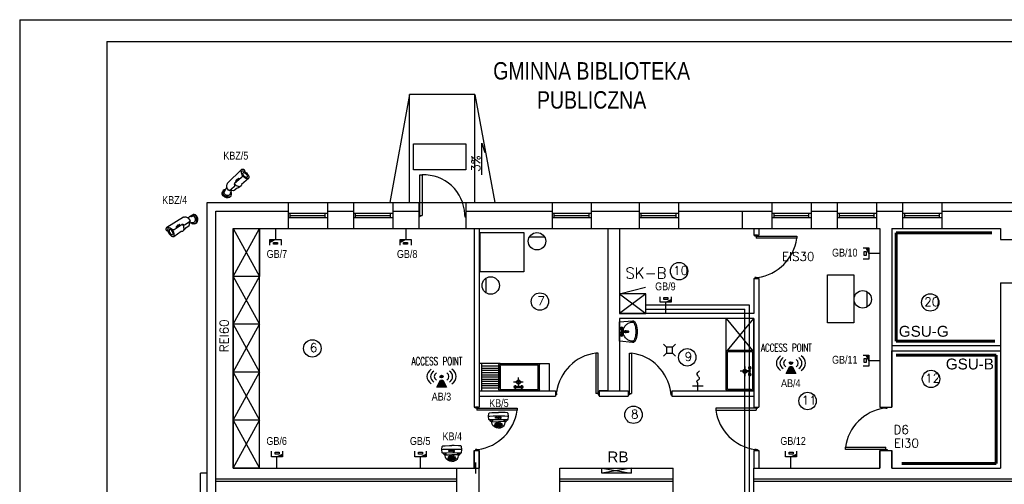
# Model space of a CAD drawing. Header units: inches. Extents: x 6268 to 12323, y 5221 to 42059.
# Tile 54 of 98: x 6268 to 8529, y 22464 to 23531. Entities that reach past the tile are written whole.
import ezdxf
from ezdxf.enums import TextEntityAlignment as Align

# ---------------------------------------------------------------- set-up
doc = ezdxf.new("R2010")
doc.units = ezdxf.units.IN
doc.header["$MEASUREMENT"] = 0
doc.layers.add('1DE-schemat ideowy', color=1, linetype='Continuous', lineweight=40)
doc.layers.add('2DE_NUMEL', color=1, linetype='Continuous', lineweight=20)
doc.layers.add('AAT_CCTV', color=30, linetype='Continuous')
doc.layers.add('CP_LINENORM', color=253, linetype='Continuous')
doc.styles.add('CP_ATTR', font='romans.shx')
doc.styles.get("Standard").update_dxf_attribs({"font": 'txt.shx'})

# ---------------------------------------------------------------- blocks, each defined once
blk = doc.blocks.new('AAT_KOPUŁKA WANDAL.')
for points in [[(136, -97), (106, -93), (76, -53), (38, -21), (0, 0), (-7, 149), (9, 280), (40, 307), (144, 319), (342, 328), (450, 328)], [(-7, 149), (51, 157), (207, 161), (457, 166), (742, 161), (861, 158), (909, 149)], [(0, 0), (194, 0), (553, 3), (902, 0)], [(410, 113), (436, 113), (452, 84)], [(410, 113), (443, 47), (451, 47)], [(767, -97), (796, -93), (826, -53), (864, -21), (902, 0), (909, 149), (894, 280), (863, 307), (759, 319), (560, 328), (452, 328)], [(493, 113), (467, 113), (452, 84)], [(493, 113), (460, 47), (452, 47)], [(450, -398), (360, -390), (264, -343), (197, -283), (157, -211), (139, -139), (136, -97), (450, -105)], [(452, -398), (542, -390), (639, -343), (705, -283), (745, -211), (763, -139), (767, -97), (452, -105)]]:
    blk.add_lwpolyline(points)
for points in [[(318, 55), (318, 100), (332, 100), (350, 80), (350, 100), (369, 100), (369, 55), (350, 55), (335, 70), (335, 55)], [(492, 100), (492, 63), (503, 55), (524, 55), (533, 64), (533, 100), (519, 100), (519, 72), (512, 66), (508, 72), (508, 100)], [(578, 90), (570, 99), (550, 100), (540, 88), (540, 79), (566, 73), (565, 64), (549, 63), (544, 71), (540, 66), (538, 59), (544, 55), (573, 55), (577, 65), (576, 73), (567, 82), (551, 84), (550, 89), (562, 89), (569, 87), (577, 85)], [(144, -39), (161, -55), (177, -65), (190, -64), (191, -54), (179, -40), (163, -30), (146, -24), (139, -24), (137, -29), (140, -36)], [(307, -260), (300, -247), (288, -241), (272, -245), (267, -258), (272, -270), (281, -277), (296, -277), (303, -273), (307, -265)], [(330, -205), (321, -192), (309, -186), (293, -190), (287, -205), (292, -221), (303, -228), (320, -228), (329, -220), (331, -211)], [(358, -307), (351, -293), (340, -288), (323, -291), (318, -304), (323, -316), (332, -323), (348, -324), (354, -319), (358, -311)], [(361, -256), (355, -242), (343, -237), (326, -240), (321, -253), (326, -265), (335, -272), (351, -272), (357, -268), (361, -260)], [(389, -163), (380, -149), (368, -144), (352, -147), (346, -163), (351, -179), (362, -185), (379, -185), (388, -177), (390, -169)], [(400, -219), (391, -206), (379, -201), (363, -204), (357, -220), (363, -236), (373, -242), (390, -242), (399, -234), (401, -226)], [(400, -334), (390, -332), (374, -333), (370, -339), (374, -345), (387, -351), (403, -354), (416, -351), (418, -344), (411, -339)], [(447, -253), (421, -258), (401, -273), (392, -286), (391, -305), (405, -321), (430, -330), (449, -331), (474, -328), (499, -312), (508, -295), (505, -280), (488, -262), (462, -255)], [(452, -275), (433, -277), (418, -286), (417, -296), (419, -307), (430, -314), (447, -316), (470, -313), (482, -302), (483, -287), (468, -276)], [(446, -126), (435, -131), (427, -143), (424, -154), (427, -169), (434, -178), (448, -182), (462, -177), (470, -159), (469, -143), (462, -135), (454, -127)], [(447, -188), (433, -193), (428, -202), (426, -218), (432, -228), (442, -232), (459, -231), (468, -219), (470, -209), (463, -196), (456, -191)], [(500, -334), (510, -332), (525, -333), (530, -339), (526, -345), (512, -351), (497, -354), (484, -351), (482, -344), (489, -339)], [(500, -219), (508, -206), (520, -201), (537, -204), (543, -220), (537, -236), (527, -242), (510, -242), (500, -234), (499, -226)], [(511, -163), (520, -149), (532, -144), (548, -147), (554, -163), (548, -179), (538, -185), (521, -185), (512, -177), (510, -169)], [(539, -256), (545, -242), (557, -237), (573, -240), (578, -253), (574, -265), (565, -272), (549, -272), (542, -268), (539, -260)], [(542, -307), (548, -293), (560, -288), (577, -291), (582, -304), (577, -316), (568, -323), (552, -324), (546, -319), (542, -311)], [(570, -205), (579, -192), (591, -186), (607, -190), (613, -205), (608, -221), (597, -228), (580, -228), (571, -220), (569, -211)], [(593, -260), (600, -247), (611, -241), (628, -245), (633, -258), (628, -270), (619, -277), (603, -277), (597, -273), (593, -265)], [(758, -39), (741, -55), (726, -65), (712, -64), (712, -54), (723, -40), (739, -30), (756, -24), (763, -24), (765, -29), (762, -36)]]:
    blk.add_lwpolyline(points, close=True)
for centre, major_axis, ratio in [((394, 78), (0, -22.5), 0.882988), ((393, 78), (0, -9.47), 0.904762)]:
    blk.add_ellipse(centre, major_axis=major_axis, ratio=ratio)
blk = doc.blocks.new('RACK 600x450')
at = {"layer": 'AAT_CCTV'}
for p, q in [((-19612, -48607.8), (-19627.4, -48667.7)), ((-19612, -48667.8), (-19567, -48607.8)), ((-19612, -48607.8), (-19567, -48667.8))]:
    blk.add_line(p, q, dxfattribs=at)
blk.add_lwpolyline([(-19612, -48667.8), (-19612, -48607.8), (-19567, -48607.8), (-19567, -48667.8)], close=True, dxfattribs=at)
blk = doc.blocks.new('AAT_BULLET')
for points in [[(-14790, 742), (-14939, 699), (-15073, 626), (-15215, 500), (-15330, 339), (-15399, 204), (-15449, 66), (-15468, -76), (-15453, -286), (-15361, -436), (-15204, -589), (-15073, -647), (-14893, -700), (-14956, -991), (-14981, -1432), (-14981, -1868), (-14858, -2488), (-14625, -3144), (-14324, -3745), (-13975, -4107), (-13735, -4236), (-13386, -4285), (-13104, -4168), (-12840, -3770), (-12705, -3254), (-12656, -2573), (-12686, -1911), (-12846, -1291), (-13134, -684), (-13502, -187), (-13827, 101), (-14024, 175), (-14251, 181), (-14496, 46), (-14699, -199), (-14870, -549), (-14893, -700)], [(-5854, 1982), (-14790, 742)], [(-14692, 755), (-14380, 728), (-14088, 601), (-13812, 363), (-13567, 57), (-13253, -357), (-13003, -760), (-12793, -1074), (-12435, -1327), (-12074, -1431), (-11546, -1400), (-7676, -689), (-7347, -765), (-7113, -1041), (-6911, -1280), (-6684, -1425), (-6408, -1413), (-3618, -782), (-3652, -258), (-3863, 451), (-4204, 1042), (-4660, 1559), (-5124, 1824), (-5373, 1878), (-5642, 1855), (-5854, 1982)], [(-4414, -1581), (-4053, -1527), (-3624, -1545), (-3293, -1655), (-2968, -1822), (-2359, -2068), (-1790, -1920), (-1250, -1351), (-1015, -586), (-1073, 141), (-1495, 622), (-3331, 1073), (-3483, 999), (-3802, 1048), (-4164, 973)], [(-2920, 972), (-2470, 1269), (-1950, 1436), (-1302, 1348), (-654, 867), (-389, 92), (-301, -713), (-605, -1577), (-1126, -2235), (-1734, -2637), (-2323, -2794), (-2981, -2608), (-3373, -2313), (-3628, -1832), (-3705, -1542)], [(-2323, -2794), (-1865, -2816), (-1264, -2736), (-699, -2319), (-258, -1675), (-6, -889), (0, 0), (-405, 877), (-889, 1215), (-1302, 1348)], [(-13386, -4285), (-9272, -3413), (-9036, -3551), (-8693, -3639), (-8251, -3521), (-7957, -3306), (-7692, -2913), (-7505, -2403), (-7437, -1922), (-7438, -1314), (-7512, -727)], [(-8693, -3639), (-7216, -3248), (-6719, -2886), (-4995, -2451), (-4645, -2132), (-4400, -1549), (-4119, -1354), (-3950, -1082), (-3932, -853)]]:
    blk.add_lwpolyline(points)
for points in [[(-1573, 1082), (-1853, 1066), (-2144, 951), (-2270, 902), (-2243, 836), (-2136, 808), (-1870, 809), (-1642, 848), (-1471, 878), (-1431, 967), (-1409, 1086)], [(-14298, -805), (-14518, -1400), (-14488, -2124), (-14328, -2633), (-14009, -3154), (-13690, -3418), (-13371, -3394), (-13114, -3062), (-13040, -2486), (-13089, -1817), (-13267, -1290), (-13543, -866), (-13819, -645), (-14101, -652)], [(-10685, -967), (-10574, -950), (-10579, -761), (-10443, -912), (-10323, -895), (-10361, -536), (-10469, -555), (-10469, -742), (-10586, -588), (-10711, -605)], [(-10057, -353), (-9748, -845), (-9554, -816), (-9431, -248), (-9606, -267), (-9676, -646), (-9880, -320)], [(-9422, -416), (-9403, -595), (-9369, -675), (-9307, -701), (-9166, -698), (-9096, -631), (-9103, -507), (-9108, -346), (-9221, -361), (-9209, -452), (-9206, -538), (-9228, -622), (-9295, -607), (-9309, -502), (-9321, -385)], [(-8799, -387), (-8873, -329), (-8981, -332), (-9046, -385), (-9060, -468), (-9034, -533), (-8924, -531), (-8886, -530), (-8909, -591), (-8971, -595), (-9017, -581), (-9048, -631), (-9010, -672), (-8919, -687), (-8825, -655), (-8770, -588), (-8773, -509), (-8789, -466), (-8895, -461), (-8974, -444), (-8957, -413), (-8868, -413), (-8837, -413)], [(-2680, -2371), (-2964, -2156), (-3079, -2003), (-3129, -1857), (-2977, -1872), (-2901, -1920), (-2838, -1979), (-2723, -2082), (-2663, -2216), (-2661, -2332)], [(-482, -268), (-605, -452), (-620, -770), (-629, -967), (-785, -1249), (-946, -1498), (-1038, -1686), (-1233, -1909), (-1145, -2081), (-909, -1864), (-743, -1561), (-494, -1037), (-442, -796), (-437, -386)]]:
    blk.add_lwpolyline(points, close=True)
for centre, radius in [((-10131, -684), 174), ((-10129, -689), 85.6)]:
    blk.add_circle(centre, radius)
blk = doc.blocks.new('CPEL_D181')
h = blk.add_hatch(color=256)
h.paths.add_polyline_path([(-0.2, -0.5), (-0.2, -0.4), (0, -0.4)])
h.paths.add_polyline_path([(-0.092, -0.418), (-0.092, -0.418), (-0.092, -0.418), (-0.092, -0.418)], flags=24)
h.paths.add_polyline_path([(-0.092, -0.418), (-0.092, -0.419), (-0.092, -0.419), (-0.092, -0.418)], flags=24)
h.paths.add_polyline_path([(-0.092, -0.418), (-0.092, -0.418), (-0.091, -0.418), (-0.091, -0.418)], flags=24)
h.paths.add_polyline_path([(-0.092, -0.418), (-0.092, -0.418), (-0.091, -0.418), (-0.091, -0.418)], flags=24)
h.paths.add_polyline_path([(-0.092, -0.418), (-0.092, -0.419), (-0.091, -0.419), (-0.091, -0.418)], flags=24)
h.paths.add_polyline_path([(-0.092, -0.418), (-0.092, -0.418), (-0.092, -0.418), (-0.092, -0.418)], flags=24)
h.paths.add_polyline_path([(-0.092, -0.419), (-0.092, -0.419), (-0.091, -0.419), (-0.091, -0.419)], flags=24)
h.paths.add_polyline_path([(-0.092, -0.419), (-0.092, -0.419), (-0.092, -0.419), (-0.092, -0.419)], flags=24)
h.paths.add_polyline_path([(-0.092, -0.419), (-0.092, -0.419), (-0.091, -0.419), (-0.091, -0.419)], flags=24)
h.paths.add_polyline_path([(-0.092, -0.418), (-0.092, -0.419), (-0.091, -0.419), (-0.091, -0.418)], flags=24)
h.paths.add_polyline_path([(-0.092, -0.418), (-0.092, -0.418), (-0.092, -0.418), (-0.092, -0.418)], flags=24)
h.paths.add_polyline_path([(-0.092, -0.418), (-0.092, -0.418), (-0.091, -0.418), (-0.091, -0.418)], flags=24)
for p, q in [((0, 0), (0, -0.4)), ((-0.2, -0.6), (-0.2, -0.4)), ((-0.2, -0.4), (0.2, -0.4)), ((0, -0.4), (-0.2, -0.5)), ((0.2, -0.4), (0.2, -0.6))]:
    blk.add_line(p, q)
blk.add_lwpolyline([(-0.075, -0.5), (0.067, -0.5), (0.067, -0.567), (-0.075, -0.567)], close=True)
at = {"linetype": 'ByBlock', "style": 'CP_ATTR', "flags": 9}
for tag, p in [('NAME', (-0.092, -0.418)), ('GROUP', (-0.092, -0.418)), ('NUMBER', (-0.092, -0.418)), ('PRODUCER', (-0.092, -0.418)), ('ARTICLE', (-0.092, -0.418)), ('CHARACTER', (-0.092, -0.418)), ('VOLTAGE', (-0.092, -0.419)), ('WEIGHT', (-0.092, -0.418)), ('OTHER', (-0.092, -0.418)), ('PRODUCT-TYPE', (-0.092, -0.419)), ('ORDER-NO', (-0.092, -0.419)), ('POWER', (-0.092, -0.419))]:
    blk.add_attdef(tag, text='', height=0.00005, dxfattribs=at).set_placement(p, align=Align.MIDDLE_LEFT)
blk = doc.blocks.new('CPEL_1090')
h = blk.add_hatch(color=256)
edge = h.paths.add_edge_path()
edge.add_arc((0, 0), 0.0707, 0, 360)
blk.add_hatch(color=256).paths.add_polyline_path([(-0.05, -0.2), (0.05, -0.2), (0.2, -0.6), (-0.2, -0.6)])
blk.add_lwpolyline([(-0.05, -0.2), (0.05, -0.2), (0.2, -0.6), (-0.2, -0.6), (-0.05, -0.2)])
blk.add_circle((0, 0), 0.0707)
for radius, start, end in [(0.6, 135, 225), (0.6, 315, 45), (0.45, 135, 225), (0.3, 135, 225), (0.3, 315, 45), (0.45, 315, 45)]:
    blk.add_arc((0, 0), radius, start, end)
at = {"linetype": 'ByBlock', "style": 'CP_ATTR', "flags": 9}
for tag, p in [('NAME', (-0.092, -0.018)), ('GROUP', (-0.092, -0.018)), ('NUMBER', (-0.092, -0.018)), ('PRODUCER', (-0.092, -0.018)), ('ARTICLE', (-0.092, -0.018)), ('CHARACTER', (-0.092, -0.018)), ('VOLTAGE', (-0.092, -0.019)), ('WEIGHT', (-0.092, -0.018)), ('OTHER', (-0.092, -0.018)), ('PRODUCT-TYPE', (-0.092, -0.019)), ('ORDER-NO', (-0.092, -0.019)), ('POWER', (-0.092, -0.019))]:
    blk.add_attdef(tag, text='', height=0.00005, dxfattribs=at).set_placement(p, align=Align.MIDDLE_LEFT)

msp = doc.modelspace()

# ---------------------------------------------------------------- linework, layer by layer
at = {"linetype": 'Continuous'}
for q in [(12118.073, 23480.607), (6468.073, 20610.607)]:
    msp.add_line((6468.073, 23480.607), q, dxfattribs=at)
for p, q in [((7163.543, 23359.204), (7117.752, 23111.204)), ((7163.543, 23111.204), (7163.543, 23359.204)), ((7313.543, 23359.204), (7163.543, 23359.204)), ((7313.543, 23111.204), (7313.543, 23359.204)), ((7313.543, 23359.204), (7359.334, 23111.204)), ((7172.199, 23245.777), (7292.199, 23245.777)), ((7172.199, 23185.777), (7172.199, 23245.777)), ((7292.199, 23245.777), (7292.199, 23185.777)), ((7329.15, 23174.279), (7329.15, 23247.323)), ((7329.15, 23247.323), (7336.383, 23226.028)), ((7292.199, 23185.777), (7172.199, 23185.777)), ((7187.043, 23084.204), (7187.043, 23174.204)), ((7187.043, 23174.204), (7192.043, 23174.204)), ((7192.043, 23174.204), (7192.043, 23081.204)), ((6698.543, 21508.204), (6698.543, 23111.204)), ((6698.543, 23111.204), (6884.543, 23111.204)), ((6698.543, 23111.204), (6884.543, 23111.204)), ((6884.543, 23111.204), (6884.543, 23051.204)), ((6884.543, 23111.204), (6974.543, 23111.204)), ((6974.543, 23111.204), (7034.543, 23111.204)), ((6974.543, 23111.204), (6974.543, 23051.204)), ((7034.543, 23111.204), (7034.543, 23051.204)), ((7034.543, 23111.204), (7124.543, 23111.204)), ((7124.543, 23111.204), (7184.543, 23111.204)), ((7124.543, 23111.204), (7124.543, 23051.204)), ((7184.543, 23111.204), (7184.543, 23051.204)), ((7184.543, 23111.204), (7292.543, 23111.204)), ((7292.543, 23111.204), (7490.543, 23111.204)), ((7292.543, 23111.204), (7292.543, 23051.204)), ((7490.543, 23111.204), (7490.543, 23051.204)), ((7490.543, 23111.204), (7580.543, 23111.204)), ((7580.543, 23111.204), (7690.543, 23111.204)), ((7580.543, 23111.204), (7580.543, 23051.204)), ((7690.543, 23111.204), (7690.543, 23051.204)), ((7690.543, 23111.204), (7780.543, 23111.204)), ((7780.543, 23111.204), (7995.543, 23111.204)), ((7780.543, 23111.204), (7780.543, 23051.204)), ((7995.543, 23111.204), (7995.543, 23051.204)), ((7995.543, 23111.204), (8085.543, 23111.204)), ((8085.543, 23111.204), (8145.543, 23111.204)), ((8085.543, 23111.204), (8085.543, 23051.204)), ((8145.543, 23111.204), (8145.543, 23051.204)), ((8145.543, 23111.204), (8235.543, 23111.204)), ((8235.543, 23111.204), (8295.543, 23111.204)), ((8235.543, 23111.204), (8235.543, 23051.204)), ((8295.543, 23111.204), (8295.543, 23051.204)), ((8295.543, 23111.204), (8385.543, 23111.204)), ((8385.543, 23111.204), (8580.543, 23111.204)), ((8385.543, 23111.204), (8385.543, 23051.204)), ((6718.543, 22476.204), (6718.543, 23091.204)), ((6718.543, 23091.204), (6884.543, 23091.204)), ((6884.543, 23086.204), (6974.543, 23086.204)), ((6889.543, 23076.204), (6889.543, 23086.204)), ((6969.543, 23076.204), (6969.543, 23086.204)), ((6974.543, 23091.204), (7034.543, 23091.204)), ((7034.543, 23086.204), (7124.543, 23086.204)), ((7039.543, 23076.204), (7039.543, 23086.204)), ((7119.543, 23076.204), (7119.543, 23086.204)), ((7124.543, 23091.204), (7184.543, 23091.204)), ((7292.543, 23091.204), (7490.543, 23091.204)), ((7490.543, 23086.204), (7580.543, 23086.204)), ((7495.543, 23076.204), (7495.543, 23086.204)), ((7575.543, 23076.204), (7575.543, 23086.204)), ((7580.543, 23091.204), (7690.543, 23091.204)), ((7690.543, 23086.204), (7780.543, 23086.204)), ((7695.543, 23076.204), (7695.543, 23086.204)), ((7775.543, 23076.204), (7775.543, 23086.204)), ((7780.543, 23091.204), (7995.543, 23091.204)), ((7927.543, 23051.204), (7927.543, 23091.204)), ((7995.543, 23086.204), (8085.543, 23086.204)), ((8000.543, 23076.204), (8000.543, 23086.204)), ((8080.543, 23076.204), (8080.543, 23086.204)), ((8085.543, 23091.204), (8145.543, 23091.204)), ((8145.543, 23086.204), (8235.543, 23086.204)), ((8150.543, 23076.204), (8150.543, 23086.204)), ((8230.543, 23076.204), (8230.543, 23086.204)), ((8235.543, 23091.204), (8295.543, 23091.204)), ((8295.543, 23086.204), (8385.543, 23086.204)), ((8300.543, 23076.204), (8300.543, 23086.204)), ((8380.543, 23076.204), (8380.543, 23086.204)), ((8385.543, 23091.204), (8560.543, 23091.204)), ((6884.543, 23076.204), (6974.543, 23076.204)), ((6884.543, 23076.204), (6889.543, 23076.204)), ((6889.543, 23081.204), (6969.543, 23081.204)), ((7034.543, 23076.204), (7124.543, 23076.204)), ((7034.543, 23076.204), (7039.543, 23076.204)), ((7039.543, 23081.204), (7119.543, 23081.204)), ((7187.043, 23084.204), (7184.543, 23084.204)), ((7184.543, 23084.204), (7184.543, 23078.204)), ((7187.043, 23078.204), (7184.543, 23078.204)), ((7187.043, 23081.204), (7187.043, 23084.204)), ((7187.043, 23081.204), (7192.043, 23081.204)), ((7187.043, 23081.204), (7187.043, 23078.204)), ((7290.043, 23081.204), (7290.043, 23084.204)), ((7290.043, 23084.204), (7292.543, 23084.204)), ((7290.043, 23081.204), (7290.043, 23078.204)), ((7290.043, 23078.204), (7292.543, 23078.204)), ((7490.543, 23076.204), (7580.543, 23076.204)), ((7490.543, 23076.204), (7495.543, 23076.204)), ((7495.543, 23081.204), (7575.543, 23081.204)), ((7690.543, 23076.204), (7780.543, 23076.204)), ((7690.543, 23076.204), (7695.543, 23076.204)), ((7695.543, 23081.204), (7775.543, 23081.204)), ((7995.543, 23076.204), (8085.543, 23076.204)), ((7995.543, 23076.204), (8000.543, 23076.204)), ((8000.543, 23081.204), (8080.543, 23081.204)), ((8145.543, 23076.204), (8235.543, 23076.204)), ((8145.543, 23076.204), (8150.543, 23076.204)), ((8150.543, 23081.204), (8230.543, 23081.204)), ((8295.543, 23076.204), (8385.543, 23076.204)), ((8295.543, 23076.204), (8300.543, 23076.204)), ((8300.543, 23081.204), (8380.543, 23081.204)), ((6758.543, 22501.204), (6758.543, 23051.204)), ((6758.543, 23051.204), (6884.543, 23051.204)), ((6758.543, 23051.204), (6758.543, 22501.204)), ((6758.543, 23051.204), (6884.543, 23051.204)), ((6758.543, 23051.204), (6884.543, 23051.204)), ((6758.543, 22941.204), (6818.543, 23051.204)), ((6758.543, 23051.204), (6818.543, 22941.204)), ((6818.543, 22501.204), (6818.543, 23051.204)), ((6818.543, 23051.204), (6818.543, 22941.204)), ((6884.543, 23051.204), (6974.543, 23051.204)), ((6974.543, 23051.204), (7034.543, 23051.204)), ((6974.543, 23051.204), (7034.543, 23051.204)), ((6974.543, 23051.204), (7034.543, 23051.204)), ((7034.543, 23051.204), (7124.543, 23051.204)), ((7124.543, 23051.204), (7184.543, 23051.204)), ((7124.543, 23051.204), (7184.543, 23051.204)), ((7124.543, 23051.204), (7184.543, 23051.204)), ((7184.543, 23051.204), (7292.543, 23051.204)), ((7292.543, 23051.204), (7490.543, 23051.204)), ((7292.543, 23051.204), (7490.543, 23051.204)), ((7292.543, 23051.204), (7303.543, 23051.204)), ((7311.543, 23051.204), (7311.543, 22641.204)), ((7323.543, 23051.204), (7323.543, 22641.204)), ((7490.543, 23051.204), (7580.543, 23051.204)), ((7580.543, 23051.204), (7618.543, 23051.204)), ((7580.543, 23051.204), (7618.543, 23051.204)), ((7618.543, 23051.204), (7618.543, 22949.204)), ((7618.543, 23051.204), (7618.543, 22949.204)), ((7618.543, 23051.204), (7645.543, 23051.204)), ((7645.543, 23051.204), (7690.543, 23051.204)), ((7645.543, 23051.204), (7645.543, 22949.204)), ((7645.543, 23051.204), (7690.543, 23051.204)), ((7690.543, 23051.204), (7780.543, 23051.204)), ((7780.543, 23051.204), (7995.543, 23051.204)), ((7780.543, 23051.204), (7995.543, 23051.204)), ((7953.543, 23051.204), (7953.543, 23036.204)), ((7953.543, 23051.204), (7953.543, 23036.204)), ((7965.543, 23051.204), (7965.543, 23036.204)), ((7995.543, 23051.204), (8085.543, 23051.204)), ((8085.543, 23051.204), (8145.543, 23051.204)), ((8145.543, 23051.204), (8235.543, 23051.204)), ((8235.543, 23051.204), (8243.543, 23051.204)), ((8243.543, 23051.204), (8243.543, 22641.204)), ((8270.543, 23051.204), (8295.543, 23051.204)), ((8270.543, 23051.204), (8270.543, 22641.204)), ((8295.543, 23051.204), (8385.543, 23051.204)), ((8385.543, 23051.204), (8520.543, 23051.204)), ((8520.543, 23051.204), (8520.543, 23026.204)), ((8520.543, 23051.204), (8520.543, 23026.204)), ((7438.833, 23032.271), (7473.063, 23032.271)), ((7953.543, 23036.204), (7965.543, 23036.204)), ((7956.543, 23033.704), (7956.543, 23036.204)), ((7962.543, 23036.204), (7956.543, 23036.204)), ((7959.543, 23033.704), (7956.543, 23033.704)), ((7959.543, 23033.704), (7959.543, 23028.704)), ((7959.543, 23033.704), (7962.543, 23033.704)), ((8052.543, 23028.704), (7959.543, 23028.704)), ((7962.543, 23033.704), (7962.543, 23036.204)), ((7962.543, 23033.704), (8052.543, 23033.704)), ((8052.543, 23033.704), (8052.543, 23028.704)), ((8520.543, 23026.204), (8580.543, 23026.204)), ((7618.543, 22949.204), (7618.543, 22678.204)), ((7645.543, 22952.721), (7645.543, 22856.204)), ((6818.543, 22941.204), (6758.543, 22941.204)), ((6758.543, 22831.204), (6818.543, 22941.204)), ((6758.543, 22941.204), (6818.543, 22831.204)), ((7339.414, 22903.183), (7339.414, 22937.412)), ((7953.543, 22936.204), (7953.543, 22856.204)), ((7953.543, 22936.204), (7965.543, 22936.204)), ((7959.543, 22938.704), (7956.543, 22938.704)), ((7956.543, 22938.704), (7956.543, 22936.204)), ((7959.543, 22938.704), (7962.543, 22938.704)), ((7962.543, 22938.704), (7962.543, 22936.204)), ((7965.543, 22936.204), (7965.543, 22641.204)), ((8123.416, 22834.87), (8123.416, 22944.87)), ((8123.416, 22944.87), (8183.416, 22944.87)), ((8183.416, 22944.87), (8183.416, 22834.87)), ((8214.307, 22871.379), (8214.307, 22905.608)), ((8520.543, 22926.204), (8520.543, 22501.204)), ((8520.543, 22926.204), (8580.543, 22926.204)), ((7953.543, 22856.204), (7645.543, 22856.204)), ((7645.543, 22844.204), (7645.543, 22678.204)), ((7953.543, 22844.204), (7645.543, 22844.204)), ((7890.543, 22768.204), (7890.543, 22844.204)), ((7890.543, 22844.204), (7950.543, 22771.204)), ((7893.543, 22771.204), (7953.543, 22844.204)), ((7953.543, 22844.204), (7953.543, 22641.204)), ((7953.543, 22678.204), (7953.543, 22844.204)), ((6818.543, 22831.204), (6758.543, 22831.204)), ((6758.543, 22721.204), (6818.543, 22831.204)), ((6758.543, 22831.204), (6818.543, 22721.204)), ((7649.673, 22820.025), (7649.31, 22815.174)), ((7649.673, 22808.624), (7649.31, 22813.475)), ((7651.418, 22820.025), (7651.782, 22815.174)), ((7651.782, 22813.475), (7651.418, 22808.624)), ((7664.746, 22815.574), (7665.626, 22815.574)), ((8183.416, 22834.87), (8123.416, 22834.87)), ((7953.543, 22751.493), (7953.543, 22795.743)), ((7953.543, 22751.493), (7953.543, 22795.743)), ((7746.094, 22785.895), (7753.094, 22778.895)), ((7767.094, 22778.895), (7753.094, 22778.895)), ((7753.094, 22778.895), (7753.094, 22764.895)), ((7774.094, 22785.895), (7767.094, 22778.895)), ((7767.094, 22764.895), (7767.094, 22778.895)), ((7890.543, 22681.204), (7890.543, 22768.204)), ((7950.543, 22771.204), (7893.543, 22771.204)), ((7949.793, 22768.204), (7894.293, 22768.204)), ((8270.543, 22782.204), (8520.543, 22782.204)), ((8270.543, 22641.204), (8270.543, 22770.204)), ((8270.543, 22770.204), (8520.543, 22770.204)), ((7596.043, 22765.204), (7591.043, 22765.204)), ((7591.043, 22765.204), (7591.043, 22672.204)), ((7596.043, 22675.204), (7596.043, 22765.204)), ((7668.043, 22675.204), (7668.043, 22765.204)), ((7668.043, 22765.204), (7673.043, 22765.204)), ((7673.043, 22765.204), (7673.043, 22672.204)), ((7746.094, 22757.895), (7753.094, 22764.895)), ((7753.094, 22764.895), (7767.094, 22764.895)), ((7774.094, 22757.895), (7767.094, 22764.895)), ((7890.543, 22723.204), (7890.543, 22765.204)), ((7893.543, 22723.204), (7893.543, 22767.454)), ((7950.543, 22767.454), (7950.543, 22681.954)), ((7953.543, 22710.243), (7953.543, 22751.493)), ((7371.436, 22741.204), (7323.543, 22741.204)), ((7371.436, 22741.204), (7328.456, 22741.204)), ((7328.456, 22741.204), (7328.456, 22678.204)), ((7368.436, 22734.766), (7328.456, 22734.766)), ((7368.436, 22729.766), (7328.456, 22729.766)), ((7368.436, 22724.766), (7328.456, 22724.766)), ((7368.436, 22681.204), (7368.436, 22738.204)), ((7371.436, 22741.204), (7458.436, 22741.204)), ((7371.436, 22741.204), (7413.436, 22741.204)), ((7371.436, 22684.204), (7371.436, 22737.454)), ((7371.436, 22735.204), (7371.436, 22681.954)), ((7372.186, 22738.204), (7413.436, 22738.204)), ((7413.436, 22741.204), (7455.436, 22741.204)), ((7413.436, 22738.204), (7457.686, 22738.204)), ((7458.436, 22741.204), (7483.859, 22741.204)), ((7458.436, 22681.954), (7458.436, 22737.454)), ((7461.436, 22681.204), (7461.436, 22738.204)), ((7483.859, 22741.204), (7483.859, 22678.204)), ((7890.543, 22681.204), (7890.543, 22723.204)), ((7893.543, 22681.954), (7893.543, 22723.204)), ((7944.523, 22723.204), (7922.687, 22723.204)), ((7933.293, 22734.111), (7933.293, 22712.028)), ((7943.307, 22724.224), (7943.671, 22729.075)), ((7945.779, 22724.224), (7945.416, 22729.075)), ((6818.543, 22721.204), (6758.543, 22721.204)), ((6758.543, 22611.204), (6818.543, 22721.204)), ((6758.543, 22721.204), (6818.543, 22611.204)), ((7368.436, 22719.766), (7328.456, 22719.766)), ((7368.436, 22714.766), (7328.456, 22714.766)), ((7368.436, 22709.766), (7328.456, 22709.766)), ((7368.436, 22704.766), (7328.456, 22704.766)), ((7412.356, 22701.404), (7412.356, 22702.284)), ((7413.436, 22687.225), (7413.436, 22709.06)), ((7930.343, 22722.124), (7929.463, 22722.124)), ((7943.671, 22717.674), (7943.307, 22722.525)), ((7945.416, 22717.674), (7945.779, 22722.525)), ((7323.543, 22678.204), (7498.543, 22678.204)), ((7368.436, 22699.766), (7328.456, 22699.766)), ((7368.436, 22694.766), (7328.456, 22694.766)), ((7368.436, 22689.766), (7328.456, 22689.766)), ((7368.436, 22684.766), (7328.456, 22684.766)), ((7372.186, 22681.204), (7413.436, 22681.204)), ((7424.343, 22698.454), (7402.259, 22698.454)), ((7407.906, 22688.077), (7412.757, 22688.441)), ((7407.906, 22686.332), (7412.757, 22685.968)), ((7413.436, 22681.204), (7457.686, 22681.204)), ((7413.436, 22681.204), (7457.686, 22681.204)), ((7414.456, 22688.441), (7419.307, 22688.077)), ((7414.456, 22685.968), (7419.307, 22686.332)), ((7498.543, 22678.204), (7498.543, 22666.204)), ((7598.543, 22678.204), (7665.543, 22678.204)), ((7618.543, 22678.204), (7598.543, 22678.204)), ((7598.543, 22678.204), (7598.543, 22666.204)), ((7645.543, 22678.204), (7665.543, 22678.204)), ((7665.543, 22678.204), (7665.543, 22666.204)), ((7765.543, 22678.204), (7953.543, 22678.204)), ((7765.543, 22678.204), (7765.543, 22666.204)), ((7813.008, 22689.57), (7837.715, 22689.57)), ((7825.362, 22678.586), (7825.362, 22695.855)), ((7950.543, 22678.204), (7893.543, 22678.204)), ((7947.543, 22681.204), (7894.293, 22681.204)), ((7896.543, 22681.204), (7949.793, 22681.204)), ((7323.543, 22666.204), (7498.543, 22666.204)), ((7501.043, 22675.204), (7498.543, 22675.204)), ((7501.043, 22669.204), (7498.543, 22669.204)), ((7501.043, 22672.204), (7501.043, 22675.204)), ((7501.043, 22672.204), (7501.043, 22669.204)), ((7596.043, 22672.204), (7591.043, 22672.204)), ((7596.043, 22672.204), (7596.043, 22675.204)), ((7596.043, 22675.204), (7598.543, 22675.204)), ((7596.043, 22672.204), (7596.043, 22669.204)), ((7596.043, 22669.204), (7598.543, 22669.204)), ((7598.543, 22675.204), (7598.543, 22669.204)), ((7598.543, 22666.204), (7665.543, 22666.204)), ((7668.043, 22675.204), (7665.543, 22675.204)), ((7665.543, 22675.204), (7665.543, 22669.204)), ((7668.043, 22669.204), (7665.543, 22669.204)), ((7668.043, 22672.204), (7668.043, 22675.204)), ((7668.043, 22672.204), (7673.043, 22672.204)), ((7668.043, 22672.204), (7668.043, 22669.204)), ((7763.043, 22672.204), (7763.043, 22675.204)), ((7763.043, 22675.204), (7765.543, 22675.204)), ((7763.043, 22672.204), (7763.043, 22669.204)), ((7763.043, 22669.204), (7765.543, 22669.204)), ((7765.543, 22666.204), (7953.543, 22666.204)), ((7953.543, 22666.204), (7953.543, 22641.204)), ((7311.543, 22641.204), (7323.543, 22641.204)), ((7314.543, 22638.704), (7314.543, 22641.204)), ((7320.543, 22641.204), (7314.543, 22641.204)), ((7317.543, 22638.704), (7314.543, 22638.704)), ((7317.543, 22638.704), (7317.543, 22633.704)), ((7317.543, 22638.704), (7320.543, 22638.704)), ((7410.543, 22633.704), (7317.543, 22633.704)), ((7320.543, 22638.704), (7320.543, 22641.204)), ((7320.543, 22638.704), (7410.543, 22638.704)), ((7410.543, 22638.704), (7410.543, 22633.704)), ((7956.543, 22638.704), (7866.543, 22638.704)), ((7866.543, 22638.704), (7866.543, 22633.704)), ((7866.543, 22633.704), (7959.543, 22633.704)), ((7953.543, 22641.204), (7965.543, 22641.204)), ((7956.543, 22638.704), (7956.543, 22641.204)), ((7956.543, 22641.204), (7962.543, 22641.204)), ((7959.543, 22638.704), (7956.543, 22638.704)), ((7959.543, 22638.704), (7959.543, 22633.704)), ((7959.543, 22638.704), (7962.543, 22638.704)), ((7962.543, 22638.704), (7962.543, 22641.204)), ((8243.543, 22641.204), (8270.543, 22641.204)), ((8254.043, 22638.704), (8254.043, 22641.204)), ((8257.043, 22638.704), (8254.043, 22638.704)), ((8257.043, 22638.704), (8260.043, 22638.704)), ((8260.043, 22638.704), (8260.043, 22641.204)), ((6818.543, 22611.204), (6758.543, 22611.204)), ((6758.543, 22501.204), (6818.543, 22611.204)), ((6758.543, 22611.204), (6818.543, 22501.204)), ((7317.543, 22543.711), (7314.543, 22543.711)), ((7314.543, 22543.711), (7314.543, 22541.211)), ((7317.543, 22543.711), (7320.543, 22543.711)), ((7320.543, 22543.711), (7320.543, 22541.211)), ((7959.543, 22543.704), (7956.543, 22543.704)), ((7956.543, 22543.704), (7956.543, 22541.204)), ((7959.543, 22543.704), (7962.543, 22543.704)), ((7962.543, 22543.704), (7962.543, 22541.204)), ((8164.043, 22543.704), (8164.043, 22548.704)), ((8164.043, 22548.704), (8257.043, 22548.704)), ((8254.043, 22543.704), (8164.043, 22543.704)), ((8257.043, 22543.704), (8254.043, 22543.704)), ((8254.043, 22543.704), (8254.043, 22541.204)), ((8257.043, 22543.704), (8257.043, 22548.704)), ((8257.043, 22543.704), (8260.043, 22543.704)), ((8260.043, 22543.704), (8260.043, 22541.204)), ((7311.543, 22541.204), (7311.543, 22501.204)), ((7311.543, 22501.204), (7311.543, 22541.204)), ((7311.543, 22541.204), (7323.543, 22541.204)), ((7323.543, 22541.204), (7323.543, 22501.204)), ((7323.543, 22501.204), (7323.543, 22541.204)), ((7953.543, 22541.204), (7953.543, 22501.204)), ((7953.543, 22541.204), (7965.543, 22541.204)), ((7965.543, 22541.204), (7965.543, 22501.204)), ((8243.543, 22541.204), (8243.543, 22501.204)), ((8243.543, 22501.204), (8243.543, 22541.204)), ((8243.543, 22541.204), (8270.543, 22541.204)), ((8254.043, 22541.204), (8260.043, 22541.204)), ((8270.543, 22541.204), (8270.543, 22501.204)), ((8270.543, 22501.204), (8270.543, 22541.204)), ((6758.543, 22501.204), (7271.543, 22501.204)), ((6758.543, 22501.204), (6818.543, 22501.204)), ((6818.543, 22501.204), (6758.543, 22501.204)), ((7271.543, 22433.204), (7271.543, 22501.204)), ((7271.543, 22501.204), (7323.543, 22501.204)), ((7315.543, 22488.704), (7315.543, 22513.704)), ((7323.543, 22433.204), (7323.543, 22501.204)), ((7508.543, 22501.204), (7618.543, 22501.204)), ((7508.543, 22433.204), (7508.543, 22501.204)), ((7611.543, 22501.204), (7638.543, 22501.204)), ((7618.543, 22501.204), (7645.543, 22501.204)), ((7645.543, 22501.204), (7768.543, 22501.204)), ((7768.543, 22433.204), (7768.543, 22501.204)), ((7953.543, 22501.204), (8243.543, 22501.204)), ((7953.543, 22433.204), (7953.543, 22501.204)), ((8270.543, 22501.204), (8520.543, 22501.204)), ((6683.543, 22354.384), (6683.543, 22489.384)), ((6698.543, 22489.384), (6683.543, 22489.384)), ((6718.543, 22476.204), (7271.543, 22476.204)), ((6718.543, 22471.204), (6718.543, 22476.204)), ((7508.543, 22476.204), (7768.543, 22476.204)), ((7953.543, 22476.204), (8560.543, 22476.204)), ((6718.543, 21528.204), (6718.543, 22471.204)), ((6718.543, 22471.204), (7271.543, 22471.204)), ((7508.543, 22471.204), (7768.543, 22471.204)), ((7953.543, 22471.204), (8560.543, 22471.204))]:
    msp.add_line(p, q)
msp.add_lwpolyline([(7325.818, 23041.795), (7425.818, 23041.795), (7425.818, 22951.888), (7325.818, 22951.888)], close=True)
for points in [[(7675.503, 22789.343), (7645.543, 22792.083), (7645.543, 22836.565), (7675.503, 22839.306, -0.02280923), (7675.91, 22839.324, -0.20345275), (7679.128, 22837.958, -0.09716323), (7682.981, 22832.002, -0.05413092), (7685.071, 22824.518, -0.04107152), (7685.91, 22814.324, -0.04107152), (7685.071, 22804.13, -0.05413092), (7682.981, 22796.647, -0.09716323), (7679.128, 22790.69, -0.20345275), (7675.91, 22789.324, -0.20345275)], [(7675.776, 22836.318, -0.02280923), (7675.91, 22836.324, -0.20345275), (7676.97, 22835.875, -0.09716323), (7680.196, 22830.888, -0.05413092), (7682.112, 22824.028, -0.04107152), (7682.91, 22814.324, -0.04107152), (7682.112, 22804.621, -0.05413092), (7680.196, 22797.761, -0.09716323), (7676.97, 22792.774, -0.20345275), (7675.91, 22792.324, -0.0984914), (7667.491, 22793.999, -0.0984914), (7660.354, 22798.768, -0.0984914), (7655.585, 22805.905, -0.0984914), (7653.91, 22814.324, -0.0984914), (7655.585, 22822.743, -0.0984914), (7660.354, 22829.881, -0.0984914), (7667.491, 22834.65, -0.0984914), (7675.91, 22836.324)], [(7665.028, 22815.115, 0.10454597), (7664.746, 22815.174), (7650.546, 22815.174, 1), (7650.546, 22813.474), (7664.746, 22813.474, 0.10454597), (7665.028, 22813.534)], [(7663.888, 22813.474, 0.00914131), (7663.919, 22813.44, 0.10079648), (7664.302, 22813.168, 0.10454597), (7664.746, 22813.074, 0.10454597), (7665.19, 22813.168)], [(7665.19, 22815.48, 0.10454597), (7664.746, 22815.574, 0.10454597), (7664.302, 22815.48, 0.10079648), (7663.919, 22815.208)], [(7664.746, 22813.074), (7665.626, 22813.074, 0.10454597), (7666.07, 22813.168, 0.10079648), (7666.453, 22813.44, 0.09591072), (7666.706, 22813.842, 0.09272045), (7666.796, 22814.324, 0.09272045), (7666.706, 22814.806, 0.09591072), (7666.453, 22815.208, 0.10079648), (7666.07, 22815.48)], [(7665.916, 22814.324, 0.09272045), (7665.826, 22814.806, 0.09591072), (7665.573, 22815.208, 0.10079648), (7665.19, 22815.48)], [(7665.19, 22813.168, 0.10079648), (7665.573, 22813.44, 0.09591072), (7665.826, 22813.842)], [(7930.343, 22724.624), (7929.463, 22724.624, 0.10454597), (7929.019, 22724.531, 0.10079648), (7928.636, 22724.258, 0.09591072), (7928.383, 22723.857, 0.09272045), (7928.293, 22723.374, 0.09272045), (7928.383, 22722.892, 0.09591072), (7928.636, 22722.49, 0.10079648), (7929.019, 22722.218)], [(7929.173, 22723.374, 0.09272045), (7929.263, 22722.892, 0.09591072), (7929.516, 22722.49, 0.10079648), (7929.899, 22722.218)], [(7929.899, 22724.531, 0.10079648), (7929.516, 22724.258, 0.09591072), (7929.263, 22723.857)], [(7931.201, 22724.224, 0.00914131), (7931.17, 22724.258, 0.10079648), (7930.787, 22724.531, 0.10454597), (7930.343, 22724.624, 0.10454597), (7929.899, 22724.531)], [(7930.061, 22722.584, 0.10454597), (7930.343, 22722.524), (7944.543, 22722.524, 1), (7944.543, 22724.224), (7930.343, 22724.224, 0.10454597), (7930.061, 22724.165)], [(7412.45, 22701.848, 0.10454597), (7412.356, 22701.404, 0.10454597), (7412.45, 22700.961, 0.10079648), (7412.722, 22700.577)], [(7414.856, 22701.404), (7414.856, 22702.284, 0.10454597), (7414.762, 22702.728, 0.10079648), (7414.49, 22703.112, 0.09591072), (7414.088, 22703.364, 0.09272045), (7413.606, 22703.454, 0.09272045), (7413.124, 22703.364, 0.09591072), (7412.722, 22703.112, 0.10079648), (7412.45, 22702.728)], [(7413.606, 22702.574, 0.09272045), (7413.124, 22702.484, 0.09591072), (7412.722, 22702.232, 0.10079648), (7412.45, 22701.848)], [(7412.816, 22701.686, 0.10454597), (7412.756, 22701.404), (7412.756, 22687.204, 1), (7414.456, 22687.204), (7414.456, 22701.404, 0.10454597), (7414.397, 22701.686)], [(7414.762, 22701.848, 0.10079648), (7414.49, 22702.232, 0.09591072), (7414.088, 22702.484)], [(7414.456, 22700.547, 0.00914131), (7414.49, 22700.577, 0.10079648), (7414.762, 22700.961, 0.10454597), (7414.856, 22701.404, 0.10454597), (7414.762, 22701.848)], [(7929.899, 22722.218, 0.10454597), (7930.343, 22722.124, 0.10454597), (7930.787, 22722.218, 0.10079648), (7931.17, 22722.49)]]:
    msp.add_lwpolyline(points, format="xyb")
for centre, radius in [((7455.948, 23021.923), 20), ((7782.199, 22953.157), 20), ((7349.762, 22920.297), 20), ((8203.959, 22888.494), 20), ((7462.561, 22883.416), 20), ((8358.932, 22881.372), 20), ((7650.546, 22821.824), 2), ((6940.072, 22775.903), 20), ((7650.546, 22806.824), 2), ((7800.948, 22755.308), 20), ((7933.293, 22723.204), 4.65), ((7944.543, 22730.874), 2), ((8360.788, 22705.749), 20), ((7413.436, 22698.454), 4.65), ((7944.543, 22715.874), 2), ((7406.106, 22687.204), 2), ((7421.106, 22687.204), 2), ((8077.293, 22655.077), 20), ((7677.623, 22623.413), 20)]:
    msp.add_circle(centre, radius)
for centre, radius, start, end in [((7196.279, 23080.461), 93.839, 2.28596, 92.587335), ((7947.952, 23043.296), 105.604, 277.942007, 352.057993), ((7650.546, 22821.824), 3, 288.479544, 251.520456), ((7650.546, 22814.324), 1.5, 34.518103, 325.481897), ((7659.41, 22814.324), 2, 25.150661, 154.849339), ((7659.41, 22814.324), 2, 205.150661, 334.849339), ((7664.83, 22814.355), 1.248, 136.896534, 138.991514), ((7664.713, 22814.403), 0.778, 43.103466, 66.126548), ((7664.713, 22814.245), 0.778, 293.873452, 316.896534), ((7664.662, 22814.355), 0.848, 21.189371, 43.103466), ((7664.662, 22814.293), 0.848, 316.896534, 338.810629), ((7664.582, 22814.324), 0.934, 0, 21.189371), ((7664.582, 22814.324), 0.934, 338.810629, 0), ((7665.626, 22814.477), 1.097, 66.126548, 90), ((7664.582, 22814.324), 1.334, 338.810629, 0), ((7650.546, 22806.824), 3, 108.479544, 71.520456), ((7605.635, 22660.613), 105.604, 97.942007, 172.057986), ((7658.452, 22660.613), 105.604, 7.942021, 82.057993), ((7930.507, 22723.374), 1.334, 158.810629, 180), ((7930.507, 22723.374), 0.934, 158.810629, 180), ((7930.507, 22723.374), 0.934, 180, 201.189371), ((7930.427, 22723.405), 0.848, 136.896534, 158.810629), ((7930.427, 22723.343), 0.848, 201.189371, 223.103466), ((7930.376, 22723.453), 0.778, 113.873452, 136.896534), ((7930.376, 22723.295), 0.778, 223.103466, 246.126548), ((7944.543, 22730.874), 3, 288.479544, 251.520456), ((7944.543, 22723.374), 1.5, 214.518103, 145.481897), ((7413.453, 22702.284), 1.097, 156.126554, 180), ((7413.575, 22701.488), 1.248, 226.896539, 228.991509), ((7413.527, 22701.371), 0.778, 133.103461, 156.126554), ((7413.575, 22701.32), 0.848, 111.189373, 133.103461), ((7413.606, 22701.24), 0.934, 90, 111.189373), ((7413.606, 22701.24), 1.334, 68.810627, 90), ((7413.606, 22701.24), 0.934, 68.810627, 90), ((7413.637, 22701.32), 0.848, 46.896539, 68.810627), ((7413.685, 22701.371), 0.778, 23.873446, 46.896539), ((7929.463, 22723.221), 1.097, 246.126548, 270), ((7930.259, 22723.343), 1.248, 316.896534, 318.991514), ((7944.543, 22715.874), 3, 108.479544, 71.520456), ((7406.106, 22687.204), 3, 18.479542, 341.520458), ((7413.606, 22687.204), 1.5, 124.518103, 55.481897), ((7421.106, 22687.204), 3, 198.479542, 161.520458), ((7305.966, 22648.289), 105.589, 277.935194, 352.060744), ((7971.135, 22648.296), 105.604, 187.942007, 262.058006), ((8268.635, 22534.113), 105.604, 97.942007, 172.057993)]:
    msp.add_arc(centre, radius, start, end)
at = {"extrusion": (0, 0, -1)}
for centre, radius, start, end in [((-7893.543, 22768.204), 3, 0, 90), ((-7894.293, 22767.454), 0.75, 0, 90), ((-7949.793, 22767.454), 0.75, 90, 180), ((-7950.543, 22768.204), 3, 90, 180), ((-7371.436, 22738.204), 3, 0, 90), ((-7372.186, 22737.454), 0.75, 0, 90), ((-7457.686, 22737.454), 0.75, 90, 180), ((-7458.436, 22738.204), 3, 90, 180), ((-7371.436, 22681.204), 3, 270, 0), ((-7372.186, 22681.954), 0.75, 270, 0), ((-7457.686, 22681.954), 0.75, 180, 270), ((-7458.436, 22681.204), 3, 180, 270), ((-7893.543, 22681.204), 3, 270, 0), ((-7894.293, 22681.954), 0.75, 270, 0), ((-7949.793, 22681.954), 0.75, 180, 270), ((-7950.543, 22681.204), 3, 180, 270)]:
    msp.add_arc(centre, radius, start, end, dxfattribs=at)
msp.add_spline([(7825.362, 22695.855), (7823.109, 22700.543), (7829.054, 22706.228), (7823.637, 22716.011), (7829.318, 22724.34)], degree=3)
at = {"layer": '1DE-schemat ideowy', "color": 1, "lineweight": 60}
for p, q in [((8500.747, 23041.204), (8280.543, 23041.204)), ((8280.543, 23041.204), (8280.543, 22792.204)), ((8280.543, 22792.204), (8507.185, 22792.204)), ((8280.543, 22760.204), (8510.543, 22760.204)), ((8510.543, 22760.204), (8510.543, 22511.204)), ((8510.543, 22511.204), (8293.746, 22511.204))]:
    msp.add_line(p, q, dxfattribs=at)
at = {"layer": '1DE-schemat ideowy', "lineweight": 30}
for p, q in [((7671.893, 22501.204), (7605.193, 22489.201)), ((7605.193, 22501.204), (7671.893, 22489.201))]:
    msp.add_line(p, q, dxfattribs=at)
msp.add_lwpolyline([(7671.893, 22501.204), (7671.893, 22489.201), (7605.193, 22489.201), (7605.193, 22501.204)], close=True, dxfattribs=at)
at = {"layer": 'AAT_CCTV'}
for p, q in [((7705.543, 22876.204), (7943.543, 22876.204)), ((7705.543, 22866.204), (7933.543, 22866.204)), ((7933.543, 22123.204), (7933.543, 22866.204)), ((7943.543, 22876.204), (7943.543, 22133.204))]:
    msp.add_line(p, q, dxfattribs=at)
at = {"layer": 'CP_LINENORM', "linetype": 'Continuous'}
for q in [(12168.073, 23530.607), (6268.073, 20560.607)]:
    msp.add_line((6268.073, 23530.607), q, dxfattribs=at)

# ---------------------------------------------------------------- block references
at = {"layer": 'AAT_CCTV', "color": 12}
for p, xscale, yscale, zscale, rotation in [((6735.322, 23125.938), -0.004999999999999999, 0.005, 0.005, 52.12994070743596), ((6675.035, 23079.312), 0.004999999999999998, 0.004999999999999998, 0.004999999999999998, 23.30712451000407)]:
    msp.add_blockref('AAT_BULLET', p, dxfattribs=dict(at, xscale=xscale, yscale=yscale, zscale=zscale, rotation=rotation))
at = {"layer": 'AAT_CCTV'}
for name, p, xscale, yscale, zscale in [('CPEL_D181', (6855.46, 23051.204), 64, 64, 64), ('CPEL_D181', (7154.543, 23051.204), 64, 64, 64), ('CPEL_1090', (8039.151, 22742.073), 56, 40, 39), ('CPEL_1090', (7236.883, 22711.204), 56, 40, 39), ('AAT_KOPUŁKA WANDAL.', (7344.987, 22612.651), 0.05, 0.05, 0.05), ('AAT_KOPUŁKA WANDAL.', (7237.868, 22536.438), 0.05, 0.05, 0.05)]:
    msp.add_blockref(name, p, dxfattribs=dict(at, xscale=xscale, yscale=yscale, zscale=zscale))
at = {"layer": 'AAT_CCTV', "xscale": 64, "yscale": 64, "zscale": 64}
for p, rotation in [((8243.543, 22993.602), 270), ((7751.527, 22856.204), 180), ((8243.543, 22747.635), 270), ((6858.905, 22501.204), 180), ((7188.411, 22501.204), 180), ((8039.038, 22501.204), 180)]:
    msp.add_blockref('CPEL_D181', p, dxfattribs=dict(at, rotation=rotation))
at = {"layer": 'AAT_CCTV', "lineweight": 30, "xscale": -1, "rotation": 89.99999999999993}
msp.add_blockref('RACK 600x450', (-40962.28, 3289.204), dxfattribs=at)

# ---------------------------------------------------------------- texts
at = {"ltscale": 24, "insert": (7813.621, 23433.146), "char_height": 40, "attachment_point": 3}
msp.add_mtext('\\pxqc;{\\fArial|b0|i0|c238|p0;\\W0.8;GMINNA BIBLIOTEKA \\PPUBLICZNA}', dxfattribs=at)
at = {"char_height": 20, "attachment_point": 1, "rotation": 90}
for s, width, insert in [('\\pxt0,1;3%', 98.90419, (7305.37, 23181.338)), ('REI60', 37.21157, (6727.625, 22767.089))]:
    msp.add_mtext_dynamic_manual_height_columns(s, width=width, gutter_width=12.5, heights=[-20], dxfattribs=dict(at, insert=insert))
at = {"char_height": 20}
for s, width, insert, attachment_point in [('EIS30', 37.21157, (8018.473, 22996.978), 1), ('10', 68.36029, (7768.619, 22964.781), 1), ('7', 68.36029, (7456.803, 22895.04), 1), ('20', 68.36029, (8345.352, 22892.996), 1), ('6', 68.36029, (6934.314, 22787.527), 1), ('9', 68.36029, (7795.19, 22766.932), 1), ('12', 68.36029, (8347.207, 22717.373), 1), ('11', 68.36029, (8063.712, 22666.7), 1), ('8', 68.36029, (7671.865, 22635.037), 1), ('D6', 68.36029, (8309.841, 22599.212), 3), ('EI30', 37.21157, (8275.533, 22568.401), 1)]:
    msp.add_mtext_dynamic_manual_height_columns(s, width=width, gutter_width=12.5, heights=[-20], dxfattribs=dict(at, insert=insert, attachment_point=attachment_point))
at = {"layer": '2DE_NUMEL', "char_height": 25, "width": 181.6192, "attachment_point": 1}
for s, insert in [('{\\fArial|b0|i0|c238|p34;GSU-G}', (8286.779, 22827.606)), ('{\\fArial|b0|i0|c238|p34;GSU-B}', (8394.724, 22752.513)), ('{\\fArial|b0|i0|c238|p34;RB}', (7617.576, 22539.278))]:
    msp.add_mtext(s, dxfattribs=dict(at, insert=insert))
at = {"layer": 'AAT_CCTV', "width": 0.66}
for p in [(7970.43, 22768.357), (7168.162, 22737.488)]:
    msp.add_text('ACCESS POINT', height=18, dxfattribs=at).set_placement(p)
at = {"layer": 'AAT_CCTV', "char_height": 18, "attachment_point": 1}
for s, insert in [('{\\fArial Narrow|b0|i0|c238|p34;KBZ/5}', (6735.715, 23227.397)), ('{\\fArial Narrow|b0|i0|c238|p34;KBZ/4}', (6595.354, 23125.627)), ('{\\fArial Narrow|b0|i0|c238|p34;GB/7}', (6835.218, 23001.666)), ('{\\fArial Narrow|b0|i0|c238|p34;GB/8}', (7134.301, 23001.666)), ('{\\fArial Narrow|b0|i0|c238|p34;GB/10}', (8133.502, 23004.748)), ('{\\fArial Narrow|b0|i0|c238|p34;GB/9}', (7727.27, 22927.234)), ('{\\fArial Narrow|b0|i0|c238|p34;GB/11}', (8133.502, 22758.781)), ('{\\fArial Narrow|b0|i0|c238|p34;AB/4}', (8016.398, 22704.965)), ('{\\fArial Narrow|b0|i0|c238|p34;AB/3}', (7214.13, 22674.096)), ('{\\fArial Narrow|b0|i0|c238|p34;KB/5}', (7346.162, 22659.14)), ('{\\fArial Narrow|b0|i0|c238|p34;GB/6}', (6834.649, 22572.234)), ('{\\fArial Narrow|b0|i0|c238|p34;GB/5}', (7164.154, 22572.234)), ('{\\fArial Narrow|b0|i0|c238|p34;KB/4}', (7239.043, 22582.928)), ('{\\fArial Narrow|b0|i0|c238|p34;GB/12}', (8014.781, 22572.234))]:
    msp.add_mtext(s, dxfattribs=dict(at, insert=insert))
at = {"layer": 'AAT_CCTV', "insert": (7658.984, 22961.292), "char_height": 25, "width": 5.13269, "attachment_point": 1}
msp.add_mtext('SK-B', dxfattribs=at)

doc.saveas('drawing.dxf')
